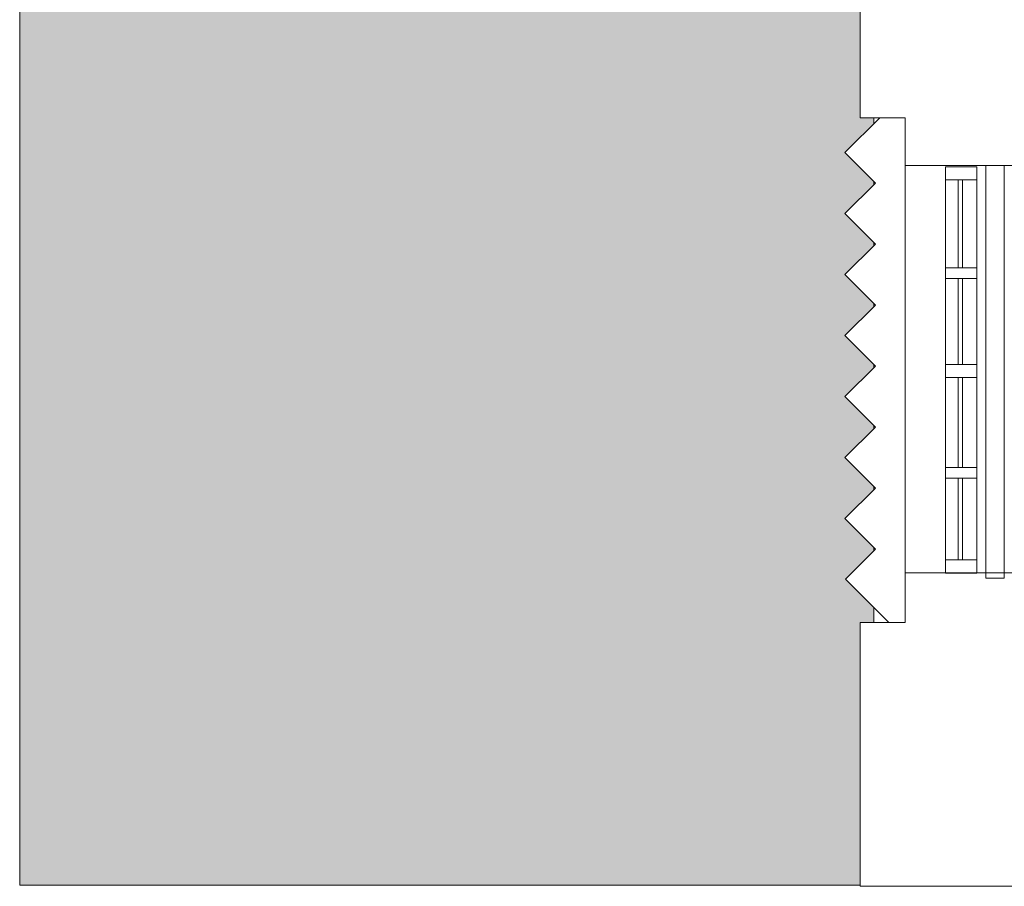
# Model space of a CAD drawing. Header units: metres. Extents: x 1.7 to 42.3, y -72.9 to -47.6.
# Tile 1 of 216: x 1.7 to 5.5, y -71.9 to -68.6. Entities that reach past the tile are written whole.
import ezdxf

# ---------------------------------------------------------------- set-up
doc = ezdxf.new("R2010")
doc.units = ezdxf.units.M
for name, color, linetype, lineweight in [('A-FLOR', 7, 'Continuous', 18), ('A-FLOR-PATT', 7, 'Continuous', 18), ('A-GENM', 7, 'Continuous', 18), ('A-GLAZ', 7, 'Continuous', 18), ('A-WALL', 7, 'Continuous', 18), ('I-WALL', 7, 'Continuous', 18)]:
    doc.layers.add(name, color=color, linetype=linetype, lineweight=lineweight)

# ---------------------------------------------------------------- blocks, each defined once
blk = doc.blocks.new('Paredes 15 - Paredes 6-6874455-2PAV - FRIGORÍFICA')
at = {"layer": 'A-WALL', "color": 253, "true_color": 0xaaaaaa}
for p, q in [((4.9663, -67.8392), (4.9663, -69.0014)), ((4.9663, -69.0014), (5.0407, -69.0014)), ((5.1378, -69.1845), (5.6053, -69.1845)), ((5.6053, -70.7445), (5.1378, -70.7445)), ((4.9663, -70.9345), (4.9663, -71.9456)), ((5.0757, -70.9345), (4.9663, -70.9345)), ((4.9663, -71.9456), (11.5198, -71.9456))]:
    blk.add_line(p, q, dxfattribs=at)
blk = doc.blocks.new('brises4 - brises-6874564-2PAV - FRIGORÍFICA')
at = {"layer": 'A-GENM', "color": 253, "true_color": 0xaaaaaa}
for p, q in [((4.9761, -68.9986), (4.843, -69.1316)), ((5.0732, -68.9986), (4.9761, -68.9986)), ((5.0732, -70.9316), (5.0732, -68.9986)), ((4.843, -69.1316), (4.9599, -69.2485)), ((4.9599, -69.2485), (4.843, -69.3654)), ((4.843, -69.3654), (4.9599, -69.4822)), ((4.9599, -69.4822), (4.843, -69.5991)), ((4.843, -69.5991), (4.9599, -69.716)), ((4.9599, -69.716), (4.843, -69.8328)), ((4.843, -69.8328), (4.9599, -69.9497)), ((4.9599, -69.9497), (4.843, -70.0666)), ((4.843, -70.0666), (4.9599, -70.1834)), ((4.9599, -70.1834), (4.843, -70.3003)), ((4.843, -70.3003), (4.9599, -70.4172)), ((4.9599, -70.4172), (4.843, -70.534)), ((4.843, -70.534), (4.9599, -70.6509)), ((4.9599, -70.6509), (4.8451, -70.7657)), ((4.8451, -70.7657), (5.0111, -70.9316)), ((5.0111, -70.9316), (5.0732, -70.9316))]:
    blk.add_line(p, q, dxfattribs=at)
blk = doc.blocks.new('Janelas 7 - Janelas 3-6874832-2PAV - FRIGORÍFICA')
at = {"layer": 'A-GLAZ', "color": 253, "true_color": 0xaaaaaa}
for p, q in [((5.2931, -69.1845), (5.2931, -69.2345)), ((5.4122, -69.1845), (5.2931, -69.1845)), ((5.4122, -69.2345), (5.4122, -69.1845)), ((5.2931, -69.2345), (5.4122, -69.2345)), ((5.2931, -69.5714), (5.2931, -69.2345)), ((5.3417, -69.2345), (5.3417, -69.5714)), ((5.3584, -69.2345), (5.3417, -69.2345)), ((5.3584, -69.5714), (5.3584, -69.2345)), ((5.4122, -69.2345), (5.4122, -69.5714)), ((5.2931, -69.5714), (5.2931, -69.6114)), ((5.4122, -69.5714), (5.2931, -69.5714)), ((5.3417, -69.5714), (5.3584, -69.5714)), ((5.4122, -69.6114), (5.4122, -69.5714)), ((5.2931, -69.6114), (5.4122, -69.6114)), ((5.2931, -69.9416), (5.2931, -69.6114)), ((5.3417, -69.6114), (5.3417, -69.9416)), ((5.3584, -69.6114), (5.3417, -69.6114)), ((5.3584, -69.9416), (5.3584, -69.6114)), ((5.4122, -69.6114), (5.4122, -69.9416)), ((5.2931, -69.9416), (5.2931, -69.9916)), ((5.4122, -69.9416), (5.2931, -69.9416)), ((5.3417, -69.9416), (5.3584, -69.9416)), ((5.4122, -69.9916), (5.4122, -69.9416)), ((5.2931, -69.9916), (5.4122, -69.9916)), ((5.2931, -70.3366), (5.2931, -69.9916)), ((5.3417, -69.9916), (5.3417, -70.3366)), ((5.3584, -69.9916), (5.3417, -69.9916)), ((5.3584, -70.3366), (5.3584, -69.9916)), ((5.4122, -69.9916), (5.4122, -70.3366)), ((5.2931, -70.3366), (5.2931, -70.3766)), ((5.4122, -70.3366), (5.2931, -70.3366)), ((5.3417, -70.3366), (5.3584, -70.3366)), ((5.4122, -70.3766), (5.4122, -70.3366)), ((5.2931, -70.3766), (5.4122, -70.3766)), ((5.2931, -70.6904), (5.2931, -70.3766)), ((5.3417, -70.3766), (5.3417, -70.6904)), ((5.3584, -70.3766), (5.3417, -70.3766)), ((5.3584, -70.6904), (5.3584, -70.3766)), ((5.4122, -70.3766), (5.4122, -70.6904)), ((5.2931, -70.6904), (5.2931, -70.7404)), ((5.4122, -70.6904), (5.2931, -70.6904)), ((5.3417, -70.6904), (5.3584, -70.6904)), ((5.4122, -70.7404), (5.4122, -70.6904)), ((5.2931, -70.7404), (5.4122, -70.7404))]:
    blk.add_line(p, q, dxfattribs=at)
blk = doc.blocks.new('4 GRE - ESCOLA DE CINEMA E AUDIOVISUAL CINE REX R07_rvt-1-2PAV - FRIGORÍFICA')
at = {"layer": 'A-FLOR-PATT', "true_color": 0xeff0f0}
h = blk.add_hatch(dxfattribs=at)
h.set_pattern_fill('FP_1', style=0, pattern_type=2)
h.set_pattern_definition([(50, (21.555, -62.9), (0.5465545, -0.047815), [0.05715, -0.62865]), (355, (21.555, -62.9), (-0.105728, 0.573166), [0.04572, -0.50292]), (100.451, (21.601, -62.904), (0.440828, 0.525349), [0.04857, -0.53427]), (46.184, (21.555, -62.748), (0.813237, -0.12613), [0.08573, -0.94298]), (96.636, (21.623, -62.758), (0.712212, 0.742287), [0.07286, -0.80141]), (351.184, (21.555, -62.748), (0.712217, 0.742274), [0.06858, -0.75438]), (21, (21.631, -62.786), (0.454846, -0.306795), [0.05715, -0.62865]), (326, (21.631, -62.786), (0.185405, 0.55256), [0.04572, -0.50292]), (71.451, (21.669, -62.811), (0.640251, 0.245763), [0.04857, -0.53427]), (37.5, (21.555, -62.9), (0.009261, 0.2536672), [0.02515, -0.47168, 0.02515, -0.48539, -0.50482]), (37.5, (21.555, -62.9), (0.009261, 0.2536672), [-1.007, 0.02515, -0.47968]), (7.5, (21.555, -62.9), (0.2004558, 0.300546), [0.02515, -0.26594, 0.02515, -0.46025, -0.1924]), (7.5, (21.555, -62.9), (0.2004558, 0.300546), [-0.77648, 0.02515, -0.16726]), (327.5, (21.385, -62.9), (0.4067682, -0.0171882), [0.02515, -0.16535, 0.02515, -0.56921, -0.78867]), (327.5, (21.385, -62.9), (0.4067682, -0.0171882), [-0.78486, 0.02515, -0.76352]), (317.5, (21.309, -62.9), (0.444383, 0.0762794), [0.02515, -0.2225, 0.02515, -0.36957, -0.56007]), (317.5, (21.309, -62.9), (0.444383, 0.0762794), [-0.64237, 0.02515, -0.53492])])
h.paths.add_polyline_path([(4.9663, -71.9414), (4.9663, -70.9344), (5.0187, -70.9344), (5.0187, -70.8774), (4.9097, -70.7685), (5.0187, -70.6596), (5.0187, -70.6479), (4.9076, -70.5368), (5.0187, -70.4258), (5.0187, -70.4141), (4.9076, -70.3031), (5.0187, -70.1921), (5.0187, -70.1804), (4.9076, -70.0694), (5.0187, -69.9583), (5.0187, -69.9467), (4.9076, -69.8356), (5.0187, -69.7246), (5.0187, -69.7129), (4.9076, -69.6019), (5.0187, -69.4909), (5.0187, -69.4792), (4.9076, -69.3682), (5.0187, -69.2571), (5.0187, -69.2455), (4.9076, -69.1344), (5.0187, -69.0234), (5.0187, -69.0014), (4.9663, -69.0014), (4.9663, -67.8392), (5.0187, -67.8384), (5.0187, -66.7719), (5.0081, -66.7719), (4.9313, -66.6952), (5.0187, -66.6078), (5.0187, -66.5488), (4.9313, -66.4614), (5.0187, -66.3741), (5.0187, -66.315), (4.9313, -66.2277), (5.0187, -66.1403), (5.0187, -66.0855), (4.9313, -65.9982), (5.0187, -65.9108), (5.0187, -65.8476), (4.9313, -65.7602), (5.0187, -65.6729), (5.0187, -65.618), (4.9313, -65.5307), (5.0187, -65.4433), (5.0187, -63.9077), (4.9673, -63.9077), (4.9673, -63.8115), (4.844, -63.8114), (4.844, -63.7103), (4.7173, -63.7102), (4.7173, -63.1603), (4.8142, -63.1603), (4.8142, -63.0619), (4.9058, -63.0619), (4.9058, -62.0623), (4.9258, -62.0623), (4.9258, -63.0619), (5.0087, -63.0619), (5.0087, -62.1494), (5.0187, -62.1494), (5.0187, -62.0619), (4.7173, -62.0619), (4.7173, -61.8715), (4.8673, -61.8715), (4.8673, -61.6915), (4.7173, -61.6915), (4.7173, -61.5145), (4.8503, -61.5145), (4.8503, -61.3315), (4.7173, -61.3315), (4.7173, -61.1515), (4.8673, -61.1515), (4.8673, -60.9715), (4.7173, -60.9715), (4.7173, -60.7915), (4.8673, -60.7915), (4.8673, -60.6115), (4.7173, -60.6115), (4.7173, -60.4215), (4.9058, -60.4215), (4.9058, -59.4215), (4.8142, -59.4215), (4.8142, -59.3222), (4.7173, -59.3222), (4.7173, -58.7715), (4.844, -58.7715), (4.844, -58.6715), (4.9673, -58.6715), (4.9673, -58.5715), (5.0187, -58.5715), (5.0187, -57.3816), (4.958, -57.3209), (5.0187, -57.2602), (5.0187, -57.1479), (4.958, -57.0872), (5.0187, -57.0265), (5.0187, -56.9141), (4.958, -56.8535), (5.0187, -56.7928), (5.0187, -56.6846), (4.958, -56.6239), (5.0187, -56.5632), (5.0187, -56.4467), (4.958, -56.386), (5.0187, -56.3253), (5.0187, -56.2171), (4.958, -56.1565), (5.0187, -56.0958), (5.0187, -56.0457), (5.0087, -56.0457), (5.0087, -54.838), (4.9663, -54.838), (4.9663, -53.5283), (4.9151, -53.528), (4.9936, -53.4495), (4.8768, -53.3326), (4.9936, -53.2157), (4.8768, -53.0989), (4.9936, -52.982), (4.8768, -52.8651), (4.9936, -52.7483), (4.8768, -52.6314), (4.9936, -52.5145), (4.8768, -52.3977), (4.9936, -52.2808), (4.8768, -52.1639), (4.9936, -52.0471), (4.9148, -51.9683), (4.9663, -51.968), (4.9663, -50.803), (4.9927, -50.803), (4.9927, -50.643), (5, -50.643), (4.9998, -50.5733), (5.159, -50.5733), (5.159, -50.571), (1.7473, -50.571), (1.7473, -71.9414), (4.9097, -71.9414)])
h.paths.add_polyline_path([(4.9258, -60.4215), (5.0087, -60.4215), (5.0087, -59.4241), (5.0187, -59.4241), (5.0187, -59.4215), (4.9258, -59.4215), (4.9258, -60.3715)])
at = {"layer": 'A-FLOR', "color": 253, "true_color": 0xaaaaaa}
for p, q in [((1.7473, -50.571), (1.7473, -71.9414)), ((5.0187, -69.0234), (5.0187, -69.0014)), ((5.0187, -69.2571), (5.0187, -69.2455)), ((5.0187, -69.4909), (5.0187, -69.4792)), ((5.0187, -69.7246), (5.0187, -69.7129)), ((5.0187, -69.9583), (5.0187, -69.9467)), ((5.0187, -70.1921), (5.0187, -70.1804)), ((5.0187, -70.4258), (5.0187, -70.4141)), ((5.0187, -70.6596), (5.0187, -70.6479)), ((5.0187, -70.9344), (5.0187, -70.8774)), ((1.7473, -71.9414), (4.9663, -71.9414))]:
    blk.add_line(p, q, dxfattribs=at)
at = {"layer": 'I-WALL', "color": 253, "true_color": 0xaaaaaa}
for p, q in [((5.4473, -69.1845), (5.4473, -70.7645)), ((5.5173, -69.1845), (5.4473, -69.1845)), ((5.5173, -70.7645), (5.5173, -69.1845)), ((5.4473, -70.7645), (5.5173, -70.7645))]:
    blk.add_line(p, q, dxfattribs=at)
at = {"layer": 'A-GENM', "color": 253, "lineweight": 18, "true_color": 0xaaaaaa}
blk.add_blockref('brises4 - brises-6874564-2PAV - FRIGORÍFICA', (0.0646, -0.0028), dxfattribs=at)
at = {"layer": 'A-GLAZ', "color": 253, "lineweight": 18, "true_color": 0xaaaaaa}
blk.add_blockref('Janelas 7 - Janelas 3-6874832-2PAV - FRIGORÍFICA', (0, -0.0049), dxfattribs=at)
at = {"layer": 'A-WALL', "color": 253, "lineweight": 18, "true_color": 0xaaaaaa}
blk.add_blockref('Paredes 15 - Paredes 6-6874455-2PAV - FRIGORÍFICA', (0, 0), dxfattribs=at)

msp = doc.modelspace()

# ---------------------------------------------------------------- block references
at = {"lineweight": 5}
msp.add_blockref('4 GRE - ESCOLA DE CINEMA E AUDIOVISUAL CINE REX R07_rvt-1-2PAV - FRIGORÍFICA', (0, 0), dxfattribs=at)

doc.saveas('drawing.dxf')
